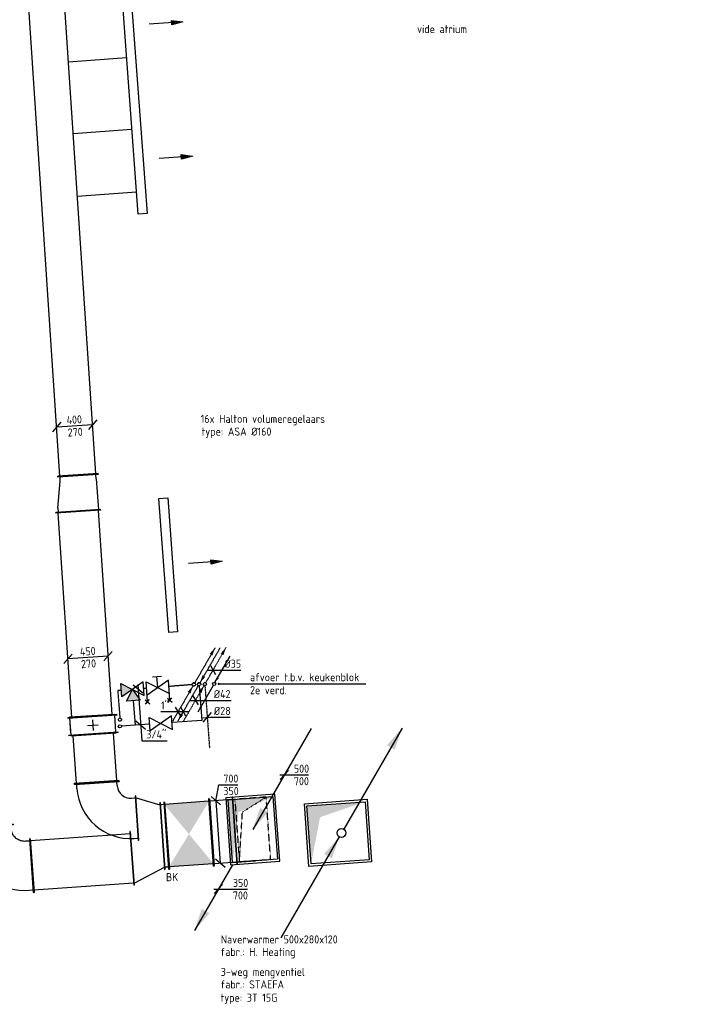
# Model space of a CAD drawing. Header units: millimetres. Extents: x -2733 to 48660, y -299 to 65852.
# Tile 17 of 44: x 30383 to 38015, y 871 to 11850. Entities that reach past the tile are written whole.
import ezdxf
from ezdxf.enums import TextEntityAlignment as Align

# ---------------------------------------------------------------- set-up
doc = ezdxf.new("R2010")
doc.units = ezdxf.units.MM
for name, pattern in [('2322107', [2000, 1000, 1000]), ('2322108', [7, 5, -2]), ('2322108_a', [7, 5, -2]), ('2322109', [10, 5, -2, 1, -2]), ('2322109_a', [10, 5, -2, 1, -2]), ('2322121', [2000, 1000, 1000]), ('2322121_a', [2000, 1000, 1000]), ('CENTER2', [28.575, 19.05, -3.175, 3.175, -3.175]), ('SMALL_DASH', [1.5, 0.5, -1])]:
    doc.linetypes.add(name, pattern=pattern)
for name, color, linetype in [('BL$2----', 7, 'Continuous'), ('bTuwkundig', 7, 'Continuous'), ('WL$1----', 4, 'Continuous'), ('WL524---', 4, '2322121'), ('WL531---', 5, '2322109'), ('WL561---', 4, 'Continuous'), ('WL561---_AANVOER', 1, '2322107'), ('WL561---_AANVOER_D', 1, 'Continuous'), ('WL561---_RETOUR', 5, '2322108'), ('WL561---_RETOUR_D', 5, 'Continuous'), ('WL570---_RETOUR_D', 4, 'Continuous'), ('WL570---_TOEVOER', 3, 'Continuous'), ('WL570---_TOEVOER_D', 3, 'Continuous'), ('WL570---_TOEVOER_HL', 1, 'CENTER2'), ('WM524---', 1, 'Continuous'), ('WM531---', 1, 'Continuous'), ('WM561---', 1, 'Continuous'), ('WM561---_RETOUR', 1, 'Continuous'), ('WM570---', 1, 'Continuous'), ('WM570---_TOEVOER', 1, 'Continuous')]:
    doc.layers.add(name, color=color, linetype=linetype)
doc.styles.add('BURO-018', font='BUROFONT', dxfattribs={"height": 1.8})
doc.styles.add('STABICAD-018', font='ISOCP.SHX', dxfattribs={"height": 90})
doc.styles.add('STABICAD-035', font='ISOCP.SHX', dxfattribs={"height": 175})
doc.styles.get("Standard").update_dxf_attribs({"font": 'arial.ttf'})
doc.dimstyles.new('STABICAD', dxfattribs={"dimscale": 50, "dimtxt": 90, "dimasz": 2, "dimexe": 0, "dimexo": 0, "dimgap": 1.5, "dimtad": 0, "dimdec": 0, "dimzin": 0, "dimdsep": 46, "dimtxsty": 'STABICAD-018', "dimblk1": 'OBLIQUE', "dimblk2": 'OBLIQUE', "dimsah": 1, "dimcen": -3, "dimadec": 1, "dimazin": 0, "dimtfac": 1, "dimtdec": 0, "dimtofl": 0, "dimtmove": 2, "dimatfit": 3, "dimfxl": 1, "dimtvp": 1.055556, "dimtolj": 1, "dimtzin": 0, "dimarcsym": 0})

# ---------------------------------------------------------------- blocks, each defined once
blk = doc.blocks.new('*U27')
at = {"linetype": 'Continuous'}
blk.add_hatch(color=0, dxfattribs=at).paths.add_polyline_path([(325, 325), (-325, 325), (-325, -325), (-188, 188)], flags=0)
at = {"color": 0, "linetype": 'Continuous'}
for p, q in [((-350, 350, -3000), (350, 350, -3000)), ((-350, -350, -3000), (-350, 350, -3000)), ((350, 350, -3000), (350, -350, -3000)), ((-325, 325, -3000), (325, 325, -3000)), ((-325, -325, -3000), (-325, 325, -3000)), ((325, 325, -3000), (325, -325, -3000)), ((325, -325, -3000), (-325, -325, -3000)), ((350, -350, -3000), (-350, -350, -3000))]:
    blk.add_line(p, q, dxfattribs=at)
at = {"layer": 'WL$1----', "color": 2, "style": 'STABICAD-018'}
for tag in ['CODE', 'POSITIONCODE', 'SECTIONCODE']:
    blk.add_attdef(tag, (33148, 2335, 3000), '', height=1.8, dxfattribs=at)
blk = doc.blocks.new('*U28')
at = {"linetype": 'Continuous'}
for points in [[(675, 1169), (593, 928), (507, 978)], [(-25, -43), (-107, -285), (-193, -235)]]:
    blk.add_hatch(color=2, dxfattribs=at).paths.add_polyline_path(points, flags=0)
at = {"color": 2, "linetype": 'Continuous'}
for p, q in [((675, 1169, 3000), (25, 43, 3000)), ((-25, -43, 3000), (-675, -1169, 3000))]:
    blk.add_line(p, q, dxfattribs=at)
at = {"color": 0, "linetype": 'Continuous'}
blk.add_line((0, 0), (0, 0, 3000), dxfattribs=at)
blk.add_circle((0, 0, 3000), 50, dxfattribs=at)
at = {"color": 2, "linetype": 'Continuous'}
blk.add_circle((0, 0, 3000), 50, dxfattribs=at)
at = {"layer": 'WL561---', "color": 2, "style": 'STABICAD-018'}
for tag, p in [('POSITIONCODE', (33970, 2933, 1499)), ('SECTIONCODE', (33970, 2933, 1499)), ('CODE', (33970, 2883)), ('FLOORCODE', (34020, 2783))]:
    blk.add_attdef(tag, p, '', height=1.8, dxfattribs=at)
blk = doc.blocks.new('*U36')
at = {"color": 0, "linetype": 'Continuous'}
for p, q in [((-50, -4), (25, 2)), ((-46, -54), (46, 54)), ((25, 2), (255, 2))]:
    blk.add_line(p, q, dxfattribs=at)
at = {"color": 0, "linetype": 'Continuous', "style": 'STABICAD-018'}
blk.add_text('%%c28', height=90, dxfattribs=at).set_placement((75, 27))
at = {"layer": 'BL$2----', "color": 2}
blk.add_attdef('CODE', (32474, 4071), '', height=1.2, dxfattribs=at)
blk = doc.blocks.new('*U32')
at = {"linetype": '2322109'}
blk.add_hatch(color=2, dxfattribs=at).paths.add_polyline_path([(-9, -15), (-37, -100), (-68, -82)], flags=0)
at = {"color": 0, "linetype": '2322109'}
blk.add_line((0, 0), (0, 0, 1), dxfattribs=at)
at = {"color": 2, "linetype": '2322109_a'}
blk.add_line((-9, -15, 1), (-236, -409, 1), dxfattribs=at)
at = {"color": 2, "linetype": '2322109'}
blk.add_circle((0, 0, 1), 17.5, dxfattribs=at)
at = {"layer": 'BL$2----', "color": 2}
for tag in ['POSITIONCODE', 'SECTIONCODE']:
    blk.add_attdef(tag, (32447, 4591, 149), '', height=1.2, dxfattribs=at)
at = {"layer": 'BL$2----', "color": 2, "style": 'STABICAD-018'}
for tag, p in [('CODE', (32447, 4541, -1)), ('FLOORCODE', (32497, 4441, -1))]:
    blk.add_attdef(tag, p, '', height=1.2, dxfattribs=at)
blk = doc.blocks.new('*U33')
at = {"linetype": '2322109'}
blk.add_hatch(color=2, dxfattribs=at).paths.add_polyline_path([(236, 409), (208, 325), (177, 342)], flags=0)
at = {"color": 2, "linetype": '2322109_a'}
blk.add_line((236, 409, 3000), (9, 15, 3000), dxfattribs=at)
at = {"color": 0, "linetype": '2322109'}
blk.add_line((0, 0), (0, 0, 3000), dxfattribs=at)
blk.add_circle((0, 0, 3000), 17.5, dxfattribs=at)
at = {"color": 2, "linetype": '2322109'}
blk.add_circle((0, 0, 3000), 17.5, dxfattribs=at)
at = {"layer": 'BL$2----', "color": 2}
for tag in ['POSITIONCODE', 'SECTIONCODE']:
    blk.add_attdef(tag, (32447, 4591, 1499), '', height=1.2, dxfattribs=at)
at = {"layer": 'BL$2----', "color": 2, "style": 'STABICAD-018'}
for tag, p in [('CODE', (32447, 4541)), ('FLOORCODE', (32497, 4441))]:
    blk.add_attdef(tag, p, '', height=1.2, dxfattribs=at)
blk = doc.blocks.new('*U30')
at = {"linetype": '2322108'}
for points in [[(236, 409), (208, 325), (177, 342)], [(-9, -15), (-37, -100), (-68, -82)]]:
    blk.add_hatch(color=2, dxfattribs=at).paths.add_polyline_path(points, flags=0)
at = {"color": 2, "linetype": '2322108_a'}
for p, q in [((236, 409, 3000), (9, 15, 3000)), ((-9, -15, 3000), (-236, -409, 3000))]:
    blk.add_line(p, q, dxfattribs=at)
at = {"color": 0, "linetype": '2322108'}
blk.add_line((0, 0), (0, 0, 3000), dxfattribs=at)
at = {"color": 2, "linetype": '2322108'}
blk.add_circle((0, 0, 3000), 17.5, dxfattribs=at)
at = {"color": 0, "linetype": '2322108'}
blk.add_arc((0, 0, 3000), 17.5, 60, 180, dxfattribs=at)
at = {"layer": 'BL$2----', "color": 2}
for tag in ['POSITIONCODE', 'SECTIONCODE']:
    blk.add_attdef(tag, (32324, 4587, 1499), '', height=1.2, dxfattribs=at)
at = {"layer": 'BL$2----', "color": 2, "style": 'STABICAD-018'}
for tag, p in [('CODE', (32324, 4537)), ('FLOORCODE', (32374, 4437))]:
    blk.add_attdef(tag, p, '', height=1.2, dxfattribs=at)
blk = doc.blocks.new('*U29')
at = {"linetype": '2322108'}
for points in [[(9, 15), (37, 100), (68, 82)], [(-236, -409), (-208, -325), (-177, -342)]]:
    blk.add_hatch(color=2, dxfattribs=at).paths.add_polyline_path(points, flags=0)
at = {"color": 2, "linetype": '2322108_a'}
for p, q in [((9, 15, 3000), (236, 409, 3000)), ((-236, -409, 3000), (-9, -15, 3000))]:
    blk.add_line(p, q, dxfattribs=at)
at = {"color": 0, "linetype": '2322108'}
blk.add_line((0, 0), (0, 0, 3000), dxfattribs=at)
at = {"color": 2, "linetype": '2322108'}
blk.add_circle((0, 0, 3000), 17.5, dxfattribs=at)
at = {"color": 0, "linetype": '2322108'}
blk.add_arc((0, 0, 3000), 17.5, 60, 180, dxfattribs=at)
at = {"layer": 'BL$2----', "color": 2}
for tag in ['POSITIONCODE', 'SECTIONCODE']:
    blk.add_attdef(tag, (32384, 4590, 1499), '', height=1.2, dxfattribs=at)
at = {"layer": 'BL$2----', "color": 2, "style": 'STABICAD-018'}
for tag, p in [('CODE', (32384, 4540)), ('FLOORCODE', (32434, 4440))]:
    blk.add_attdef(tag, p, '', height=1.2, dxfattribs=at)
blk = doc.blocks.new('*U31')
at = {"color": 0, "linetype": 'Continuous'}
for p, q in [((-118, 0), (-249, 0)), ((58, 0), (-118, 0)), ((-29, -50), (-87, 50)), ((29, -50), (-29, 50))]:
    blk.add_line(p, q, dxfattribs=at)
at = {"color": 0, "linetype": 'Continuous', "style": 'STABICAD-018'}
blk.add_text("1''", height=90, dxfattribs=at).set_placement((-249, 25))
at = {"layer": 'BL$2----', "color": 2}
blk.add_attdef('CODE', (32207, 4134, 3000), '', height=1.2, dxfattribs=at)
blk = doc.blocks.new('*U34')
at = {"color": 0, "linetype": 'Continuous'}
for p, q in [((-58, 0), (155, 0)), ((-29, 50), (29, -50)), ((155, 0), (400, 0))]:
    blk.add_line(p, q, dxfattribs=at)
at = {"color": 0, "linetype": 'Continuous', "style": 'STABICAD-018'}
blk.add_text('%%c42', height=90, dxfattribs=at).set_placement((205, 25))
at = {"layer": 'BL$2----', "color": 2}
blk.add_attdef('CODE', (32342, 4260, -1), '', height=1.2, dxfattribs=at)
blk = doc.blocks.new('*U35')
at = {"color": 0, "linetype": 'Continuous'}
for p, q in [((-58, 0), (78, 0)), ((-29, 50), (29, -50)), ((78, 0), (311, 0))]:
    blk.add_line(p, q, dxfattribs=at)
at = {"color": 0, "linetype": 'Continuous', "style": 'STABICAD-018'}
blk.add_text('%%c35', height=90, dxfattribs=at).set_placement((128, 25))
at = {"layer": 'BL$2----', "color": 2}
blk.add_attdef('CODE', (32538, 4599), '', height=1.2, dxfattribs=at)
blk = doc.blocks.new('*U267')
at = {"color": 0, "linetype": 'Continuous'}
for p, q in [((0, 375, -4500), (5, 375, -4500)), ((0, -375, -4500), (0, 375, -4500)), ((5, -375, -4500), (5, 375, -4500)), ((5, 350, -4500), (258, 350, -4500)), ((263, 375, -4500), (258, 375, -4500)), ((258, -375, -4500), (258, 375, -4500)), ((263, -375, -4500), (263, 375, -4500)), ((0, -375, -4500), (5, -375, -4500)), ((5, -350, -4500), (258, -350, -4500)), ((263, -375, -4500), (258, -375, -4500))]:
    blk.add_line(p, q, dxfattribs=at)
at = {"layer": 'WM570---', "color": 2, "style": 'STABICAD-018'}
for tag, p in [('CODE', (32782, 2806, 4500)), ('POSITIONCODE', (32662, 2647, 4500)), ('SECTIONCODE', (32662, 2647, 4500))]:
    blk.add_attdef(tag, p, '', height=1.8, dxfattribs=at)
blk = doc.blocks.new('*U259')
at = {"linetype": 'Continuous'}
blk.add_hatch(color=2, dxfattribs=at).paths.add_polyline_path([(-1076, 729), (-841, 630), (-897, 547)], flags=0)
at = {"color": 2, "linetype": 'Continuous'}
blk.add_line((-375, 254), (-1076, 729), dxfattribs=at)
at = {"layer": 'WL570---_TOEVOER_HL', "linetype": 'SMALL_DASH'}
for p, q in [((-350, -175), (-350, 175)), ((350, 175), (-350, 175)), ((-350, 175), (203, 101)), ((350, -175), (350, 175)), ((203, 101), (350, -175)), ((-350, -175), (350, -175))]:
    blk.add_line(p, q, dxfattribs=at)
at = {"layer": 'WM570---', "color": 2, "style": 'STABICAD-018'}
for tag, p in [('CODE', (32981, 2920)), ('POSITIONCODE', (32832, 2810, 1309)), ('SECTIONCODE', (32832, 2810, 1309)), ('FLOORCODE', (33031, 2820))]:
    blk.add_attdef(tag, p, '', height=1.8, dxfattribs=at)
blk = doc.blocks.new('*U258')
at = {"color": 0, "linetype": 'Continuous'}
for p, q in [((-50, 0), (112, -1)), ((-47, -50), (47, 50)), ((112, -1), (324, -1))]:
    blk.add_line(p, q, dxfattribs=at)
at = {"color": 0, "linetype": 'Continuous', "style": 'STABICAD-018'}
for s, p in [('350', (162, 24)), ('700', (162, -116))]:
    blk.add_text(s, height=90, dxfattribs=at).set_placement(p)
at = {"layer": 'WM570---', "color": 2, "style": 'STABICAD-018'}
blk.add_attdef('CODE', (32598, 2156), '', height=1.8, dxfattribs=at)
blk = doc.blocks.new('*U260')
at = {"color": 0, "linetype": 'Continuous'}
for p, q in [((375, 275, -2949), (-375, 275, -2949)), ((-375, 275, -2949), (-375, -275, -2949)), ((375, -275, -2949), (375, 275, -2949)), ((-375, -275, -2949), (375, -275, -2949))]:
    blk.add_line(p, q, dxfattribs=at)
at = {"layer": 'WM570---', "color": 2, "style": 'STABICAD-018'}
for tag in ['CODE', 'SECTIONCODE', 'POSITIONCODE']:
    blk.add_attdef(tag, (32981, 2820, 2949), '', height=1.8, dxfattribs=at)
blk = doc.blocks.new('*U261')
at = {"linetype": 'Continuous'}
for color, points in [(0, [(350, -250), (350, 250), (-350, 250), (203, 145)]), (2, [(0, 0), (235, -99), (179, -182)])]:
    blk.add_hatch(color=color, dxfattribs=at).paths.add_polyline_path(points, flags=0)
at = {"color": 0, "linetype": 'Continuous'}
for p, q in [((-350, 250, -2999), (350, 250, -2999)), ((-350, -250, -2999), (-350, 250, -2999)), ((350, 250, -2999), (350, -250, -2999)), ((350, -250, -2999), (-350, -250, -2999))]:
    blk.add_line(p, q, dxfattribs=at)
at = {"color": 2, "linetype": 'Continuous'}
for p, q in [((-350, 250, -2999), (-350, 0, -2999)), ((-350, -250, -2999), (-350, 0, -2999)), ((1076, -729, -2999), (0, 0, -2999))]:
    blk.add_line(p, q, dxfattribs=at)
at = {"layer": 'WM570---', "color": 2, "style": 'STABICAD-018'}
for tag, p in [('CODE', (32981, 2920, 2999)), ('POSITIONCODE', (32832, 2810, 3149)), ('SECTIONCODE', (32832, 2810, 3149)), ('FLOORCODE', (33031, 2820, 2999))]:
    blk.add_attdef(tag, p, '', height=1.8, dxfattribs=at)
blk = doc.blocks.new('*U262')
at = {"color": 0, "linetype": 'Continuous'}
for p, q in [((-50, 0, -2998), (57, 0, -2998)), ((-47, -50, -2998), (47, 50, -2998)), ((57, 0, -2998), (269, 0, -2998))]:
    blk.add_line(p, q, dxfattribs=at)
at = {"color": 0, "linetype": 'Continuous', "style": 'STABICAD-018'}
for s, p in [('500', (107, 25, -2998)), ('700', (107, -115, -2998))]:
    blk.add_text(s, height=90, dxfattribs=at).set_placement(p)
at = {"layer": 'WM570---', "color": 2, "style": 'STABICAD-018'}
blk.add_attdef('CODE', (33333, 3429, 2998), '', height=1.8, dxfattribs=at)
blk = doc.blocks.new('*U268')
at = {"linetype": 'Continuous'}
for points in [[(-250, 350), (250, 350), (0, 0)], [(-250, -350), (250, -350), (0, 0)]]:
    blk.add_hatch(color=2, dxfattribs=at).paths.add_polyline_path(points, flags=0)
at = {"color": 2, "linetype": 'Continuous'}
for p, q in [((-250, 375, -4500), (-245, 375, -4500)), ((-250, -375, -4500), (-250, 375, -4500)), ((-245, -375, -4500), (-245, 375, -4500)), ((-245, 350, -4500), (245, 350, -4500)), ((250, 375, -4500), (245, 375, -4500)), ((245, -375, -4500), (245, 375, -4500)), ((250, -375, -4500), (250, 375, -4500)), ((-250, -375, -4500), (-245, -375, -4500)), ((-245, -350, -4500), (245, -350, -4500)), ((250, -375, -4500), (245, -375, -4500))]:
    blk.add_line(p, q, dxfattribs=at)
at = {"layer": 'WM570---', "color": 1, "style": 'STABICAD-018'}
for tag, p in [('PRODUCTCODE', (33370, 3869, 4500)), ('PRODUCTCODE2', (32270, 2769, 4500))]:
    blk.add_attdef(tag, p, '', height=1.8, dxfattribs=at)
at = {"layer": 'WM570---', "color": 2, "style": 'STABICAD-018'}
for tag, p in [('CODE', (32270, 2869, 4500)), ('FREETEXT', (32270, 2819, 4500)), ('POSITIONCODE', (32270, 2769, 4500)), ('SECTIONCODE', (32270, 2769, 4500)), ('INDICATIONTEXT', (32014, 2244, 4500))]:
    blk.add_attdef(tag, p, '', height=1.8, dxfattribs=at)
blk = doc.blocks.new('*U269')
at = {"color": 0, "linetype": 'Continuous'}
for p, q in [((0, 0, -4500), (34, 177, -4500)), ((34, 177, -4500), (246, 177, -4500)), ((53, -46, -4500), (-53, 46, -4500)), ((0, 0, -4500), (50, -698, -4500)), ((104, -744, -4500), (-3, -652, -4500))]:
    blk.add_line(p, q, dxfattribs=at)
at = {"color": 0, "linetype": 'Continuous', "style": 'STABICAD-018'}
for s, p in [('700', (84, 202, -4500)), ('350', (84, 62, -4500))]:
    blk.add_text(s, height=90, dxfattribs=at).set_placement(p)
at = {"layer": 'WM570---', "color": 2, "style": 'STABICAD-018'}
blk.add_attdef('CODE', (32569, 3142, 4500), '', height=1.8, dxfattribs=at)
blk = doc.blocks.new('*U298')
at = {"color": 0, "linetype": 'Continuous'}
for p, q in [((0, 250, -2985), (5, 250, -2985)), ((0, -250, -2985), (0, 250, -2985)), ((5, -250, -2985), (5, 250, -2985)), ((5, 225, -2985), (536, 225, -2985)), ((541, 250, -2985), (536, 250, -2985)), ((536, -250, -2985), (536, 250, -2985)), ((541, -250, -2985), (541, 250, -2985)), ((0, -250, -2985), (5, -250, -2985)), ((5, -225, -2985), (536, -225, -2985)), ((541, -250, -2985), (536, -250, -2985))]:
    blk.add_line(p, q, dxfattribs=at)
at = {"layer": 'WL570---_TOEVOER_D', "color": 2, "style": 'STABICAD-018'}
for tag, p in [('POSITIONCODE', (31072, 3621, 2985)), ('SECTIONCODE', (31080, 3503, 2985)), ('CODE', (31241, 3344, 2985))]:
    blk.add_attdef(tag, p, '', height=1.8, dxfattribs=at)
blk = doc.blocks.new('*U263')
at = {"color": 0, "linetype": 'Continuous'}
for p, q in [((0, 300, -4500), (5, 300, -4500)), ((0, -300, -4500), (0, 300, -4500)), ((5, -300, -4500), (5, 300, -4500)), ((5, 275, -4500), (1118, 275, -4500)), ((1123, 300, -4500), (1118, 300, -4500)), ((1118, -300, -4500), (1118, 300, -4500)), ((1123, -300, -4500), (1123, 300, -4500)), ((0, -300, -4500), (5, -300, -4500)), ((5, -275, -4500), (309, -275, -4500)), ((316, -275, -4500), (1118, -275, -4500)), ((1123, -300, -4500), (1118, -300, -4500))]:
    blk.add_line(p, q, dxfattribs=at)
at = {"layer": 'WM570---', "color": 2, "style": 'STABICAD-018'}
for tag, p in [('CODE', (31752, 2657, 4500)), ('POSITIONCODE', (31203, 2467, 4500)), ('SECTIONCODE', (31203, 2467, 4500))]:
    blk.add_attdef(tag, p, '', height=1.8, dxfattribs=at)
blk = doc.blocks.new('*U272')
at = {"color": 0, "linetype": 'Continuous'}
for p, q in [((-178, 38, -4500), (-271, -68, -4500)), ((225, 15, -4500), (-225, -15, -4500)), ((271, 68, -4500), (178, -38, -4500))]:
    blk.add_line(p, q, dxfattribs=at)
at = {"color": 0, "linetype": 'Continuous', "style": 'STABICAD-018'}
for s, p in [('450', (-87, 19, -4500)), ('270', (-74, -120, -4500))]:
    blk.add_text(s, height=90, rotation=3.8106, dxfattribs=at).set_placement(p)
at = {"layer": 'WL570---_TOEVOER_D', "color": 2, "style": 'STABICAD-018'}
blk.add_attdef('CODE', (31144, 4738, 4500), '', height=1.8, dxfattribs=at)
blk = doc.blocks.new('*U264')
at = {"color": 0, "linetype": 'Continuous'}
for p, q in [((-475, 300, -4500), (-470, 300, -4500)), ((-475, -300, -4500), (-475, 300, -4500)), ((-470, -300, -4500), (-470, 300, -4500)), ((-470, 275, -4500), (-425, 275, -4500)), ((-425, 275, -4500), (-370, 273, -4500)), ((-370, 273, -4500), (-315, 266, -4500)), ((-315, 266, -4500), (-262, 256, -4500)), ((-262, 256, -4500), (-209, 241, -4500)), ((-209, 241, -4500), (-157, 222, -4500)), ((-157, 222, -4500), (-107, 199, -4500)), ((-107, 199, -4500), (-59, 172, -4500)), ((-59, 172, -4500), (-14, 141, -4500)), ((-14, 141, -4500), (30, 107, -4500)), ((30, 107, -4500), (70, 70, -4500)), ((70, 70, -4500), (107, 30, -4500)), ((107, 30, -4500), (141, -14, -4500)), ((141, -14, -4500), (172, -59, -4500)), ((172, -59, -4500), (199, -107, -4500)), ((199, -107, -4500), (222, -157, -4500)), ((222, -157, -4500), (241, -209, -4500)), ((241, -209, -4500), (256, -262, -4500)), ((-475, -300, -4500), (-470, -300, -4500)), ((-470, -275, -4500), (-425, -275, -4500)), ((-425, -275, -4500), (-413, -275, -4500)), ((-413, -275, -4500), (-402, -277, -4500)), ((-402, -277, -4500), (-390, -279, -4500)), ((-390, -279, -4500), (-379, -282, -4500)), ((-379, -282, -4500), (-368, -286, -4500)), ((-368, -286, -4500), (-357, -291, -4500)), ((-357, -291, -4500), (-347, -297, -4500)), ((-347, -297, -4500), (-337, -304, -4500)), ((-337, -304, -4500), (-328, -311, -4500)), ((-328, -311, -4500), (-319, -319, -4500)), ((-319, -319, -4500), (-311, -328, -4500)), ((-311, -328, -4500), (-304, -337, -4500)), ((256, -262, -4500), (266, -315, -4500)), ((266, -315, -4500), (273, -370, -4500)), ((-304, -337, -4500), (-297, -347, -4500)), ((-297, -347, -4500), (-291, -357, -4500)), ((-291, -357, -4500), (-286, -368, -4500)), ((-286, -368, -4500), (-282, -379, -4500)), ((-282, -379, -4500), (-279, -390, -4500)), ((-279, -390, -4500), (-277, -402, -4500)), ((-277, -402, -4500), (-275, -413, -4500)), ((-275, -413, -4500), (-275, -425, -4500)), ((-275, -470, -4500), (-275, -425, -4500)), ((273, -370, -4500), (275, -425, -4500)), ((275, -470, -4500), (275, -425, -4500)), ((-300, -475, -4500), (-300, -470, -4500)), ((-300, -470, -4500), (300, -470, -4500)), ((-300, -475, -4500), (300, -475, -4500)), ((300, -475, -4500), (300, -470, -4500))]:
    blk.add_line(p, q, dxfattribs=at)
at = {"layer": 'WM570---', "color": 2, "style": 'STABICAD-018'}
for tag in ['CODE', 'POSITIONCODE', 'SECTIONCODE']:
    blk.add_attdef(tag, (30158, 2543, 4500), '', height=1.8, dxfattribs=at)
blk = doc.blocks.new('*U266')
at = {"color": 0, "linetype": 'Continuous'}
for p, q in [((0, 375, -4500), (5, 375, -4500)), ((0, -375, -4500), (0, 375, -4500)), ((5, -375, -4500), (5, 375, -4500)), ((5, 350, -4500), (45, 350, -4500)), ((50, 375, -4500), (45, 375, -4500)), ((45, -375, -4500), (45, 375, -4500)), ((50, -375, -4500), (50, 375, -4500)), ((0, -375, -4500), (5, -375, -4500)), ((5, -350, -4500), (45, -350, -4500)), ((50, -375, -4500), (45, -375, -4500))]:
    blk.add_line(p, q, dxfattribs=at)
at = {"layer": 'WM570---', "color": 2, "style": 'STABICAD-018'}
for tag in ['CODE', 'POSITIONCODE', 'SECTIONCODE']:
    blk.add_attdef(tag, (32020, 2751, 4500), '', height=1.8, dxfattribs=at)
blk = doc.blocks.new('*U299')
at = {"color": 0, "linetype": 'Continuous'}
for p, q in [((0, 250, -2985), (5, 250, -2985)), ((0, -250, -2985), (0, 250, -2985)), ((5, -250, -2985), (5, 250, -2985)), ((5, 225, -2985), (2285, 225, -2985)), ((2290, 250, -2985), (2285, 250, -2985)), ((2285, -250, -2985), (2285, 250, -2985)), ((2290, -250, -2985), (2290, 250, -2985)), ((0, -250, -2985), (5, -250, -2985)), ((5, -225, -2985), (2285, -225, -2985)), ((2290, -250, -2985), (2285, -250, -2985))]:
    blk.add_line(p, q, dxfattribs=at)
at = {"layer": 'WL570---_TOEVOER_D', "color": 2, "style": 'STABICAD-018'}
for tag, p in [('POSITIONCODE', (30962, 5215, 2985)), ('SECTIONCODE', (31027, 4242, 2985)), ('CODE', (31188, 4083, 2985))]:
    blk.add_attdef(tag, p, '', height=1.8, dxfattribs=at)
blk = doc.blocks.new('*U270')
at = {"color": 0, "linetype": 'Continuous'}
for p, q in [((-250, 425, -4500), (-250, 420, -4500)), ((250, 425, -4500), (-250, 425, -4500)), ((250, 420, -4500), (-250, 420, -4500)), ((-225, 375, -4500), (-225, 420, -4500)), ((225, 375, -4500), (225, 420, -4500)), ((250, 425, -4500), (250, 420, -4500)), ((-425, 250, -4500), (-420, 250, -4500)), ((-425, -250, -4500), (-425, 250, -4500)), ((-420, -250, -4500), (-420, 250, -4500)), ((-375, 225, -4500), (-420, 225, -4500)), ((-425, -250, -4500), (-420, -250, -4500)), ((-375, -225, -4500), (-420, -225, -4500))]:
    blk.add_line(p, q, dxfattribs=at)
for radius, end in [(150, 0), (600, 360)]:
    blk.add_arc((-375, 375, -4500), radius, 270, end, dxfattribs=at)
at = {"layer": 'WM570---', "color": 2, "style": 'STABICAD-018'}
for tag in ['CODE', 'POSITIONCODE', 'SECTIONCODE']:
    blk.add_attdef(tag, (31248, 3240, 4500), '', height=1.8, dxfattribs=at)
blk = doc.blocks.new('*U271')
at = {"color": 2, "linetype": 'Continuous'}
for p, q in [((-100, 275, -4500), (-95, 275, -4500)), ((-100, -275, -4500), (-100, 275, -4500)), ((-95, -275, -4500), (-95, 275, -4500)), ((-95, 250, -4500), (95, 250, -4500)), ((100, 275, -4500), (95, 275, -4500)), ((95, -275, -4500), (95, 275, -4500)), ((100, -275, -4500), (100, 275, -4500)), ((60, 0, -4500), (-60, 0, -4500)), ((0, 60, -4500), (0, -60, -4500)), ((-100, -275, -4500), (-95, -275, -4500)), ((-95, -250, -4500), (95, -250, -4500)), ((100, -275, -4500), (95, -275, -4500))]:
    blk.add_line(p, q, dxfattribs=at)
at = {"layer": 'WL561---_AANVOER_D', "linetype": 'Continuous'}
for p, q in [((15, 250, -4500), (15, 252, -4500)), ((15, 252, -4500), (42, 252, -4500)), ((42, 250, -4500), (42, 252, -4500))]:
    blk.add_line(p, q, dxfattribs=at)
at = {"layer": 'WL561---_RETOUR_D', "linetype": 'Continuous'}
for p, q in [((-42, 250, -4500), (-42, 252, -4500)), ((-42, 252, -4500), (-15, 252, -4500)), ((-15, 250, -4500), (-15, 252, -4500))]:
    blk.add_line(p, q, dxfattribs=at)
at = {"layer": 'WL570---_TOEVOER_D', "color": 1, "style": 'STABICAD-018'}
blk.add_attdef('PRODUCTCODE', (31966, 5267, 4500), '', height=1.8, dxfattribs=at)
at = {"layer": 'WL570---_TOEVOER_D', "color": 2, "style": 'STABICAD-018'}
for tag, p in [('CODE', (31166, 4567, 4500)), ('FREETEXT', (31166, 4517, 4500)), ('POSITIONCODE', (31166, 4467, 4500)), ('SECTIONCODE', (31166, 4467, 4500))]:
    blk.add_attdef(tag, p, '', height=1.8, dxfattribs=at)
blk = doc.blocks.new('*U275')
at = {"color": 0, "linetype": 'Continuous'}
for p, q in [((0, 225, -2985), (5, 225, -2985)), ((0, -225, -2985), (0, 225, -2985)), ((5, -225, -2985), (5, 225, -2985)), ((5477, 225, -2985), (5472, 225, -2985)), ((5472, -225, -2985), (5472, 225, -2985)), ((5477, -225, -2985), (5477, 225, -2985)), ((5, 200, -2985), (5472, 200, -2985)), ((5, -200, -2985), (5472, -200, -2985)), ((0, -225, -2985), (5, -225, -2985)), ((5477, -225, -2985), (5472, -225, -2985))]:
    blk.add_line(p, q, dxfattribs=at)
at = {"layer": 'WL570---_TOEVOER_D', "color": 2, "style": 'STABICAD-018'}
for tag, p in [('POSITIONCODE', (30820, 7693, 2985)), ('SECTIONCODE', (30820, 7693, 2985)), ('CODE', (31032, 6768, 2985))]:
    blk.add_attdef(tag, p, '', height=1.8, dxfattribs=at)
blk = doc.blocks.new('*U273')
at = {"color": 0, "linetype": 'Continuous'}
for p, q in [((0, 250, -2985), (5, 250, -2985)), ((0, -250, -2985), (0, 250, -2985)), ((5, -250, -2985), (5, 250, -2985)), ((50, 225, -2985), (5, 225, -2985)), ((50, 225, -2985), (350, 177, -2985)), ((350, 177, -2985), (395, 177, -2985)), ((400, 202, -2985), (395, 202, -2985)), ((395, -248, -2985), (395, 202, -2985)), ((400, -248, -2985), (400, 202, -2985)), ((0, -250, -2985), (5, -250, -2985)), ((50, -225, -2985), (5, -225, -2985)), ((350, -223, -2985), (50, -225, -2985)), ((350, -223, -2985), (395, -223, -2985)), ((400, -248, -2985), (395, -248, -2985))]:
    blk.add_line(p, q, dxfattribs=at)
at = {"layer": 'WL570---_TOEVOER_D', "color": 2, "style": 'STABICAD-018'}
for tag in ['CODE', 'POSITIONCODE', 'SECTIONCODE']:
    blk.add_attdef(tag, (31036, 6368, 2985), '', height=1.8, dxfattribs=at)
blk = doc.blocks.new('*U300')
at = {"color": 0, "linetype": 'Continuous'}
for p, q in [((-153, 40, -2985), (-246, -67, -2985)), ((200, 13, -2985), (-200, -13, -2985)), ((246, 67, -2985), (153, -40, -2985))]:
    blk.add_line(p, q, dxfattribs=at)
at = {"color": 0, "linetype": 'Continuous', "style": 'STABICAD-018'}
for s, p in [('400', (-87, 19, -2985)), ('270', (-74, -120, -2985))]:
    blk.add_text(s, height=90, rotation=3.8106, dxfattribs=at).set_placement(p)
at = {"layer": 'WL570---_TOEVOER_D', "color": 2, "style": 'STABICAD-018'}
blk.add_attdef('CODE', (30995, 7321, 2985), '', height=1.8, dxfattribs=at)
blk = doc.blocks.new('PI_SYM115')
at = {"color": 0, "linetype": 'Continuous'}
for p, q in [((-2.5, 1.5), (2.5, -1.5)), ((-2.5, -1.5), (-2.5, 1.5)), ((2.5, 1.5), (-2.5, -1.5)), ((2.5, -1.5), (2.5, 1.5))]:
    blk.add_line(p, q, dxfattribs=at)
at = {"color": 0, "linetype": 'Continuous', "style": 'BURO-018'}
blk.add_attdef('PRODUCTCODE', text='', height=1.8, dxfattribs=at).set_placement((0, 0), align=Align.MIDDLE)
blk = doc.blocks.new('PI_SYM138')
at = {"color": 0, "linetype": 'Continuous'}
for p, q in [((-1, 2.5), (1, 2.5)), ((0, 0), (0, 2.5)), ((-2.5, 1.5), (2.5, -1.5)), ((-2.5, -3), (-2.5, 1.5)), ((2.5, 1.5), (-2.5, -1.5)), ((2.5, -3), (2.5, 1.5)), ((-3, -3.5), (-2, -2.5)), ((-3, -2.5), (-2, -3.5)), ((2, -3.5), (3, -2.5)), ((2, -2.5), (3, -3.5))]:
    blk.add_line(p, q, dxfattribs=at)
at = {"color": 0, "linetype": 'Continuous', "style": 'BURO-018'}
blk.add_attdef('PRODUCTCODE', text='', height=1.8, dxfattribs=at).set_placement((0, 0), align=Align.MIDDLE)
blk = doc.blocks.new('PI_SYM121')
at = {"linetype": 'Continuous'}
for points in [[(-2.5, -1.5), (0, 0), (-2.5, 1.5)], [(0, 0), (-1.5, -2.5), (1.5, -2.5)]]:
    blk.add_hatch(color=0, dxfattribs=at).paths.add_polyline_path(points)
at = {"color": 0, "linetype": 'Continuous'}
for p, q in [((-2.5, 1.5), (2.5, -1.5)), ((-2.5, -1.5), (-2.5, 1.5)), ((2.5, 1.5), (-2.5, -1.5)), ((-1.5, -2.5), (0, 0)), ((0, 0), (1.5, -2.5)), ((2.5, -1.5), (2.5, 1.5)), ((1.5, -2.5), (-1.5, -2.5))]:
    blk.add_line(p, q, dxfattribs=at)
at = {"color": 0, "linetype": 'Continuous', "style": 'BURO-018'}
blk.add_attdef('PRODUCTCODE', text='', height=1.8, dxfattribs=at).set_placement((0, 0), align=Align.MIDDLE)
blk = doc.blocks.new('*U296')
at = {"color": 0, "linetype": '2322108'}
blk.add_line((0, 0), (0, 0, 50), dxfattribs=at)
blk.add_circle((0, 0, 50), 17.5, dxfattribs=at)
at = {"layer": 'WM570---', "color": 2, "style": 'STABICAD-018'}
for tag, p in [('POSITIONCODE', (31502, 4194, 24)), ('SECTIONCODE', (31502, 4194, 24)), ('CODE', (31502, 4044))]:
    blk.add_attdef(tag, p, '', height=1.2, dxfattribs=at)
blk = doc.blocks.new('*U295')
at = {"color": 0, "linetype": '2322107'}
blk.add_line((0, 0), (0, 0, 50), dxfattribs=at)
blk.add_circle((0, 0, 50), 17.5, dxfattribs=at)
at = {"layer": 'WM570---', "color": 2, "style": 'STABICAD-018'}
for tag, p in [('POSITIONCODE', (31500, 4120, 24)), ('SECTIONCODE', (31500, 4120, 24)), ('CODE', (31500, 3970))]:
    blk.add_attdef(tag, p, '', height=1.2, dxfattribs=at)
blk = doc.blocks.new('*U297')
at = {"color": 0, "linetype": 'Continuous'}
for p, q in [((-53, 46), (53, -46)), ((-4, 50), (41, -578)), ((-25, -356), (82, -448)), ((41, -578), (325, -578))]:
    blk.add_line(p, q, dxfattribs=at)
at = {"color": 0, "linetype": 'Continuous', "style": 'STABICAD-018'}
blk.add_text("3/4''", height=90, dxfattribs=at).set_placement((91, -553))
at = {"layer": 'WM570---', "color": 2, "style": 'STABICAD-018'}
blk.add_attdef('CODE', (31703, 4389), '', height=1.2, dxfattribs=at)
blk = doc.blocks.new('DM_SYM002')
at = {"color": 0, "linetype": 'Continuous'}
for p, q in [((0, 0), (-7.5, 0)), ((-2.5, -0.5), (-2.5, 0.5)), ((-2.5, 0.5), (0, 0)), ((0, 0), (-2.5, -0.5))]:
    blk.add_line(p, q, dxfattribs=at)
blk.add_solid([(-2.5, 0.5), (-2.5, -0.5), (0, 0)], dxfattribs=at)
blk = doc.blocks.new('*U1010')
at = {"linetype": '2322121'}
for points in [[(25, 43), (86, 224), (151, 187)], [(-512, -888), (-451, -707), (-386, -744)]]:
    blk.add_hatch(color=2, dxfattribs=at).paths.add_polyline_path(points, flags=0)
at = {"color": 2, "linetype": '2322121_a'}
for p, q in [((25, 43, 3000), (512, 888, 3000)), ((-512, -888, 3000), (-25, -43, 3000))]:
    blk.add_line(p, q, dxfattribs=at)
at = {"color": 0, "linetype": '2322121'}
blk.add_line((0, 0), (0, 0, 3000), dxfattribs=at)
blk.add_circle((0, 0, 3000), 50, dxfattribs=at)
at = {"color": 2, "linetype": '2322121'}
blk.add_circle((0, 0, 3000), 50, dxfattribs=at)
at = {"layer": 'WL570---_TOEVOER_D', "color": 2, "style": 'STABICAD-018'}
for tag, p in [('POSITIONCODE', (32551, 4594, 1499)), ('SECTIONCODE', (32551, 4594, 1499)), ('CODE', (32551, 4544)), ('FLOORCODE', (32601, 4444))]:
    blk.add_attdef(tag, p, '', height=1.8, dxfattribs=at)
blk = doc.blocks.new('*U1011')
at = {"linetype": '2322121'}
for points in [[(25, 43), (86, 224), (151, 187)], [(-512, -888), (-451, -707), (-386, -744)]]:
    blk.add_hatch(color=2, dxfattribs=at).paths.add_polyline_path(points, flags=0)
at = {"color": 2, "linetype": '2322121_a'}
for p, q in [((25, 43, 3000), (512, 888, 3000)), ((-512, -888, 3000), (-25, -43, 3000))]:
    blk.add_line(p, q, dxfattribs=at)
at = {"color": 0, "linetype": '2322121'}
blk.add_line((0, 0), (0, 0, 3000), dxfattribs=at)
blk.add_circle((0, 0, 3000), 50, dxfattribs=at)
at = {"color": 2, "linetype": '2322121'}
blk.add_circle((0, 0, 3000), 50, dxfattribs=at)
at = {"layer": 'WL570---_TOEVOER_D', "color": 2, "style": 'STABICAD-018'}
for tag, p in [('POSITIONCODE', (32551, 4594, 1499)), ('SECTIONCODE', (32551, 4594, 1499)), ('CODE', (32551, 4544)), ('FLOORCODE', (32601, 4444))]:
    blk.add_attdef(tag, p, '', height=1.8, dxfattribs=at)
blk = doc.blocks.new('_Oblique')
at = {"color": 0, "linetype": 'ByBlock', "lineweight": -2}
blk.add_line((-0.5, -0.5), (0.5, 0.5), dxfattribs=at)

msp = doc.modelspace()

# ---------------------------------------------------------------- linework, layer by layer
at = {"layer": 'WL531---', "linetype": '2322109'}
msp.add_line((32448, 4423.7), (32499.1, 3728), dxfattribs=at)
at = {"layer": 'WL561---_AANVOER', "linetype": '2322107'}
for p, q in [((32384.8, 4423.9), (32412.6, 4035.9)), ((31649.5, 4257.1), (31669.2, 3982.5)), ((31669.2, 3982.5), (31517.5, 3971.6)), ((31832.2, 3994.2), (31669.2, 3982.5)), ((32412.6, 4035.9), (32081.5, 4012.1))]:
    msp.add_line(p, q, dxfattribs=at)
at = {"layer": 'WL561---_RETOUR', "linetype": '2322108'}
for p, q in [((31797.3, 4395.7), (31765, 4393.4)), ((32302.5, 4435.5), (32046.6, 4415.1)), ((31515.9, 4372.7), (31475.7, 4369.5)), ((31475.7, 4369.5), (31500.2, 4061.8))]:
    msp.add_line(p, q, dxfattribs=at)
at = {"layer": 'WL570---_TOEVOER_D'}
for p, q in [((31679.7, 3172.7), (31945.5, 3097)), ((31657.3, 2223.8), (31995.6, 2398.8))]:
    msp.add_line(p, q, dxfattribs=at)
for points in [[(31505.2, 12375.5), (31604.9, 12382.9), (31802.7, 9689.8), (31702.9, 9682.8)], [(31935.7, 6512.9), (32035.5, 6519.9), (32144, 5023.8), (32046.9, 5017)]]:
    msp.add_lwpolyline(points, close=True, dxfattribs=at)
for points in [[(30925.2, 11379.8), (31574.8, 11427.5)], [(30978.3, 10582.4), (31633.3, 10630.5)], [(31024.9, 9883.5), (31684.6, 9932)]]:
    msp.add_lwpolyline(points, dxfattribs=at)

# ---------------------------------------------------------------- block references
at = {"layer": 'WL524---', "linetype": '2322121', "xscale": 0.35, "yscale": 0.35, "zscale": 0.35}
for name in ['*U1010', '*U1011']:
    msp.add_blockref(name, (32550.9, 4443.8), dxfattribs=at)
at = {"layer": 'WL531---', "linetype": '2322109'}
for name, p in [('*U33', (32446.8, 4441.2)), ('*U32', (32446.8, 4441.2, -1))]:
    msp.add_blockref(name, p, dxfattribs=at)
at = {"layer": 'WL561---', "color": 2, "linetype": 'Continuous', "xscale": 49.99999999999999, "yscale": 49.99999999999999, "zscale": 49.99999999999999, "rotation": 4.104468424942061}
for name, p in [('PI_SYM138', (31922.2, 4402.4)), ('PI_SYM121', (31640.5, 4381.8)), ('PI_SYM115', (31956.8, 4003.1))]:
    msp.add_blockref(name, p, dxfattribs=at)
at = {"layer": 'WL561---_AANVOER', "linetype": '2322107'}
msp.add_blockref('*U295', (31500, 3970.4), dxfattribs=at)
at = {"layer": 'WL561---_RETOUR', "linetype": '2322108'}
for name, p in [('*U30', (32324, 4437.2)), ('*U29', (32383.6, 4439.8)), ('*U296', (31501.6, 4044.4))]:
    msp.add_blockref(name, p, dxfattribs=at)
at = {"layer": 'WL570---_RETOUR_D', "linetype": 'Continuous', "rotation": 4.104467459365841}
msp.add_blockref('*U27', (33932.1, 2783.3, 3000), dxfattribs=at)
at = {"layer": 'WL570---_TOEVOER', "linetype": 'Continuous', "xscale": 49.99999999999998, "yscale": 49.99999999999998, "zscale": 49.99999999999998, "rotation": 4.01150949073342}
for p in [(32201.3, 11824.8), (32311.1, 10329), (32638.9, 5812.4)]:
    msp.add_blockref('DM_SYM002', p, dxfattribs=at)
at = {"layer": 'WL570---_TOEVOER', "linetype": 'Continuous'}
msp.add_blockref('*U28', (33970.5, 2782.9), dxfattribs=at)
at = {"layer": 'WL570---_TOEVOER_D', "linetype": 'Continuous'}
for name, p, rotation in [('*U275', (31031.9, 6768.5, 2985), 93.81057291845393), ('*U273', (31035.6, 6367.9, 2985), 93.81057291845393), ('*U299', (31187.8, 4082.9, 2985), 93.81057291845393), ('*U298', (31240.7, 3344, 2985), 93.81057291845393), ('*U261', (32981.3, 2820.4, 2999), 94.10446857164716), ('*U270', (31270.6, 2920, 2985), 273.8105729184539), ('*U260', (32981.3, 2820.4, 2949), 274.1044685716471), ('*U266', (32020.4, 2751.5, 4500), 184.1044685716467), ('*U259', (32981.3, 2820.4), 94.10446857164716), ('*U267', (32781.8, 2806.1, 4500), 184.1044685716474), ('*U264', (30043.8, 2384, 3005), 184.1044685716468), ('*U263', (31637.6, 2498.4, 3005), 184.104468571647)]:
    msp.add_blockref(name, p, dxfattribs=dict(at, rotation=rotation))
at = {"layer": 'WL570---_TOEVOER_D', "color": 2, "linetype": 'Continuous', "rotation": 93.81057291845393}
msp.add_blockref('*U271', (31199.1, 3983.2, 2985), dxfattribs=at)
at = {"layer": 'WL570---_TOEVOER_D', "color": 2, "linetype": 'Continuous'}
ref = msp.add_blockref('*U268', (32269.8, 2769.4, 4500), dxfattribs=dict(at, rotation=184.104468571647))
ref.add_attrib('INDICATIONTEXT', 'BK', (32014.1, 2244.3, 4500), dxfattribs={"layer": '0', "color": 2, "linetype": 'Continuous', "height": 90, "style": 'STABICAD-018'})
at = {"layer": 'WM531---', "linetype": 'Continuous'}
for name, p in [('*U35', (32537.7, 4598.7)), ('*U34', (32342.2, 4260, -1)), ('*U36', (32473.9, 4070.6))]:
    msp.add_blockref(name, p, dxfattribs=at)
at = {"layer": 'WM561---_RETOUR', "linetype": 'Continuous'}
for name, p in [('*U297', (31702.7, 4388.9)), ('*U31', (32207.1, 4134.1, 3000))]:
    msp.add_blockref(name, p, dxfattribs=at)
at = {"layer": 'WM570---_TOEVOER', "linetype": 'Continuous'}
for name, p in [('*U300', (30995.1, 7320.7, 2985)), ('*U272', (31144.1, 4738.3, 4500)), ('*U262', (33332.7, 3429, 2998)), ('*U269', (32569.3, 3141.7, 4500)), ('*U258', (32597.7, 2156))]:
    msp.add_blockref(name, p, dxfattribs=at)

# ---------------------------------------------------------------- texts
at = {"layer": 'bTuwkundig', "color": 3, "style": 'STABICAD-035'}
msp.add_text('vide atrium', height=90, dxfattribs=at).set_placement((34813.2, 11701, -500))
at = {"layer": 'WL570---_TOEVOER_D', "insert": (4883.9, 3074.5), "char_height": 90, "attachment_point": 1, "style": 'STABICAD-018'}
msp.add_mtext_dynamic_manual_height_columns('aircoditioningsunit\\P\\pi-270,l360,t360;t.b.v.^Iserverruimte', width=1562.744, gutter_width=450, heights=[0], dxfattribs=at)
at = {"layer": 'WM524---', "style": 'STABICAD-018'}
for s, p in [('afvoer t.b.v. keukenblok', (32950.7, 4473.7)), ('2e verd.', (32950.7, 4329.1))]:
    msp.add_text(s, height=90, dxfattribs=at).set_placement(p)
at = {"layer": 'WM561---', "style": 'STABICAD-018'}
for s, p in [('Naverwarmer 500x280x120', (32625.1, 1549.9)), ('fabr.: H. Heating', (32622.6, 1410.5)), ('3-weg mengventiel', (32625.1, 1187.6)), ('fabr.: STAEFA', (32622.6, 1048.2)), ('type: 3T 15G', (32622.6, 900.1))]:
    msp.add_text(s, height=90, dxfattribs=at).set_placement(p)
at = {"layer": 'WM570---', "style": 'STABICAD-018'}
for s, p in [('16x Halton volumeregelaars', (32401.1, 7354.4)), ('type: ASA %%C160', (32411.3, 7212.5))]:
    msp.add_text(s, height=90, dxfattribs=at).set_placement(p)

# ---------------------------------------------------------------- leaders
at = {"layer": 'WM524---'}
msp.add_leader([(32602.7, 4443.8), (34242.6, 4443.8)], dimstyle='STABICAD', override={"dimgap": 1.5, "dimtad": 0, "dimldrblk": 'DotSmall'}, dxfattribs=at)

doc.saveas('drawing.dxf')
